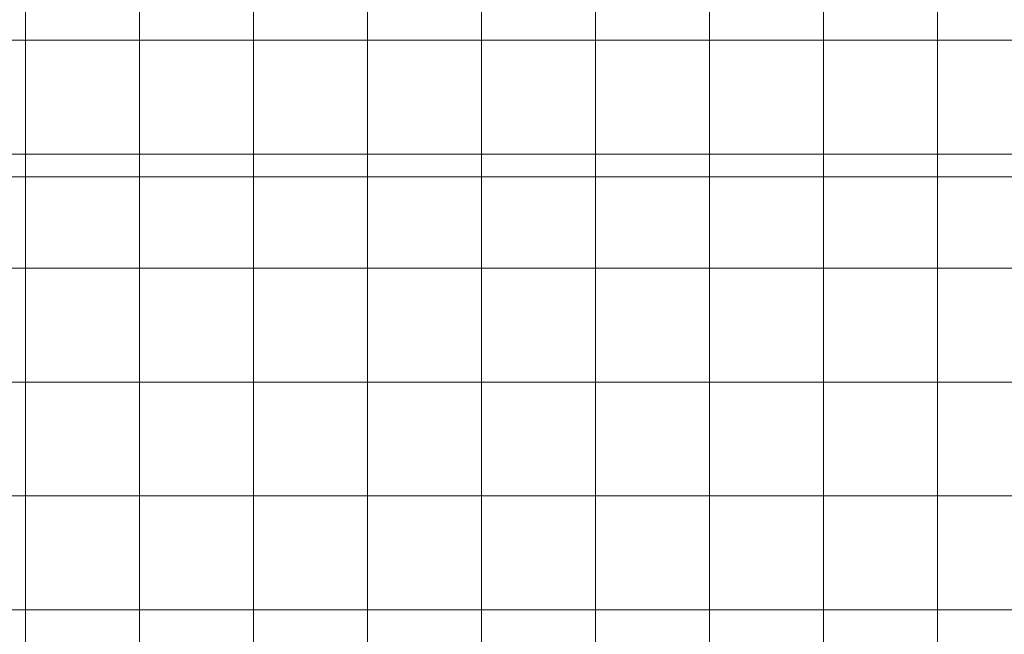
# Model space of a CAD drawing. Extents: x -620 to 3480, y 62 to 1112.
# Tile 27 of 76: x -272 to -169, y 498 to 563. Entities that reach past the tile are written whole.
import ezdxf
from ezdxf.lldxf.tags import DXFTag

# ---------------------------------------------------------------- set-up
doc = ezdxf.new("R2010")
doc.units = 0
doc.layers.get('0').update_dxf_attribs({"lineweight": 13})
doc.layers.add('60- 61 allgemeine Ausstattung- 4 Terrassen', color=7, linetype='Continuous', lineweight=9)
doc.layers.add('70 -71 Achsen- 1 Gebäudeachsen', color=7, linetype='STRICHPUNKT2-A06GA2HU8I', lineweight=18)
tags = doc.linetypes.add('STRICHPUNKT2-A06GA2HU8I', pattern=[12.7, 6.35, -3.175, 0, -3.175]).pattern_tags.tags
tags[10:11] = [DXFTag(74, 4), DXFTag(75, 0), DXFTag(340, '0'), DXFTag(46, 0.0), DXFTag(50, 0.0), DXFTag(44, 0.0), DXFTag(45, 0.0)]
tags[8:9] = [DXFTag(74, 4), DXFTag(75, 0), DXFTag(340, '0'), DXFTag(46, 0.0), DXFTag(50, 0.0), DXFTag(44, 0.0), DXFTag(45, 0.0)]
tags[6:7] = [DXFTag(74, 4), DXFTag(75, 0), DXFTag(340, '0'), DXFTag(46, 0.0), DXFTag(50, 0.0), DXFTag(44, 0.0), DXFTag(45, 0.0)]
tags[4:5] = [DXFTag(74, 4), DXFTag(75, 0), DXFTag(340, '0'), DXFTag(46, 0.0), DXFTag(50, 0.0), DXFTag(44, 0.0), DXFTag(45, 0.0)]

# ---------------------------------------------------------------- blocks, each defined once
blk = doc.blocks.new('Referenz-A06GA2HW8I')
at = {"layer": '60- 61 allgemeine Ausstattung- 4 Terrassen', "color": 0, "lineweight": -2}
for p, q in [((-271.73, 211.08), (-271.73, 594.54)), ((-259.73, 211.08), (-259.73, 594.54)), ((-247.73, 211.08), (-247.73, 594.54)), ((-235.73, 211.08), (-235.73, 594.54)), ((-223.73, 211.08), (-223.73, 594.54)), ((-211.73, 211.08), (-211.73, 594.54)), ((-199.73, 211.08), (-199.73, 594.54)), ((-187.73, 211.08), (-187.73, 594.54)), ((-175.73, 440.88), (-175.73, 594.54)), ((-432.68, 560.88), (6.72, 560.88)), ((-432.68, 548.88), (6.72, 548.88)), ((-432.68, 536.88), (6.72, 536.88)), ((-432.68, 524.88), (6.72, 524.88)), ((-432.68, 512.88), (6.72, 512.88)), ((-432.68, 500.88), (6.72, 500.88))]:
    blk.add_line(p, q, dxfattribs=at)
at = {"layer": '70 -71 Achsen- 1 Gebäudeachsen', "color": 0, "linetype": 'STRICHPUNKT2-A06GA2HU8I', "lineweight": -2, "ltscale": 0.13}
blk.add_line((-561.19, 546.48), (86.26, 546.48), dxfattribs=at)

msp = doc.modelspace()

# ---------------------------------------------------------------- block references
at = {"color": 8, "lineweight": 13, "ltscale": 0.13, "true_color": 0x808080}
msp.add_blockref('Referenz-A06GA2HW8I', (0, 0), dxfattribs=at)

doc.saveas('drawing.dxf')
